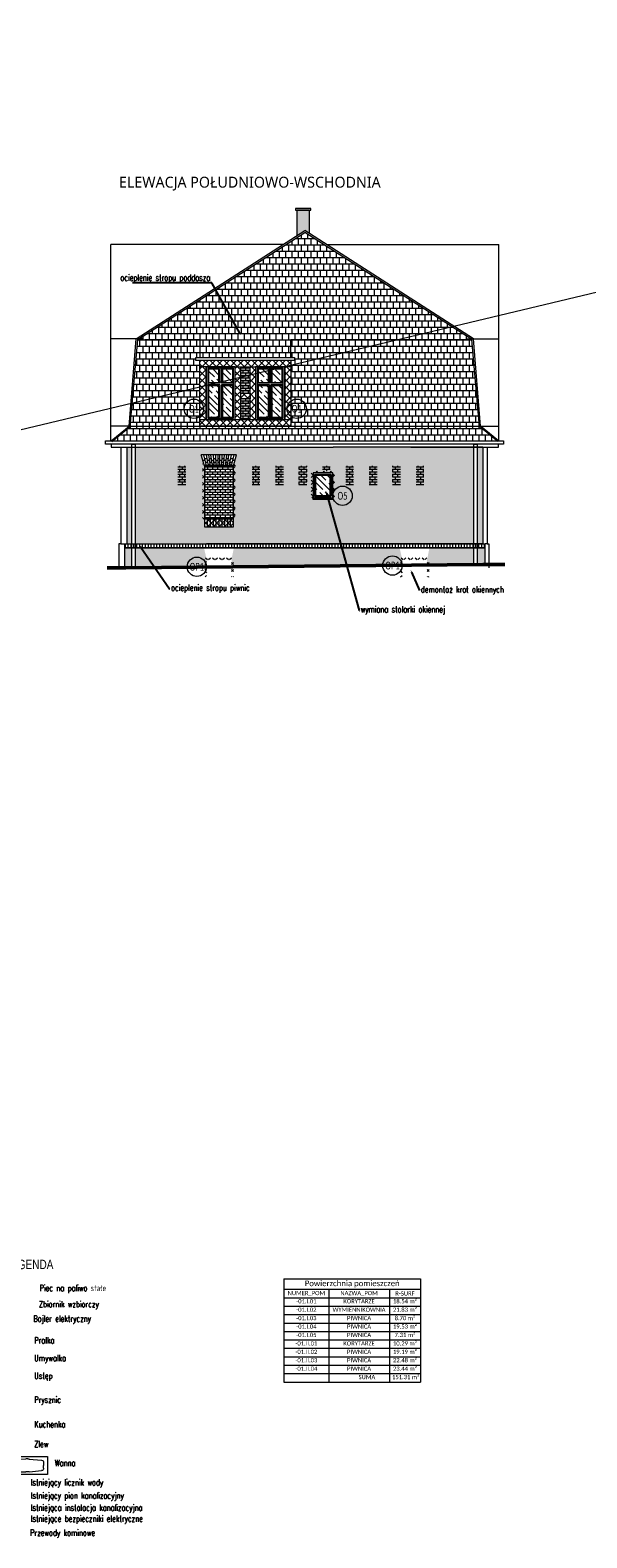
# Model space of a CAD drawing. Header units: millimetres. Extents: x 284606 to 628701, y -213781 to -93475.
# Tile 63 of 102: x 301657 to 303441, y -101861 to -97032. Entities that reach past the tile are written whole.
import ezdxf
from ezdxf import colors
from ezdxf.entities.mleader import LeaderData, LeaderLine
from ezdxf.enums import TextEntityAlignment as Align
from ezdxf.math import Vec2, Vec3

# ---------------------------------------------------------------- set-up
doc = ezdxf.new("R2010")
doc.units = ezdxf.units.MM
doc.linetypes.add('HIDDEN', pattern=[9.525, 6.35, -3.175])
doc.layers.get('0').update_dxf_attribs({"lineweight": 0})
for name, color, linetype, lineweight in [('!STR_Elewacje 0.05', 8, 'Continuous', 5), ('!STR_Elewacje 0.15', 10, 'Continuous', 15), ('!STR_Konstrukcja 0.20', 200, 'Continuous', 20), ('!STR_Konstrukcja 0.50', 72, 'Continuous', 50), ('!STR_Kreskowanie', 253, 'Continuous', 5), ('!STR_Ocieplenie 0.05', 1, 'Continuous', 5), ('!STR_Opisy 0.09', 8, 'Continuous', 9), ('!STR_Przerywana 0.09', 8, 'HIDDEN', 9), ('!STR_Stolarka okienna', 72, 'Continuous', 15), ('EKO Opisy 0.09', 8, 'Continuous', 9)]:
    doc.layers.add(name, color=color, linetype=linetype, lineweight=lineweight)
doc.layers.add('!STR_Kreskowanie ścian', color=7, linetype='Continuous', lineweight=5, true_color=0xa6a6a6)
doc.layers.add('EKO Wyposażenie', color=7, linetype='Continuous', lineweight=5, true_color=0x919191)
doc.styles.add('1_50', font='txt', dxfattribs={"width": 0.8})
doc.styles.add('EKO 1-10', font='romans.shx', dxfattribs={"width": 0.8, "height": 15})
doc.styles.add('EKO CM 1-50', font='calibri.ttf', dxfattribs={"width": 0.8, "height": 12.5})
doc.styles.add('j-romans', font='romans.shx', dxfattribs={"width": 0.7})
doc.styles.get("Standard").update_dxf_attribs({"font": 'calibri.ttf'})
doc.styles.add('{18b73a54-fa43-428c-adcb-c1c7bbdf2c84}', font='Simplex.shx')
pattern_1 = [(0, (11300.432, 0), (0, 8.128), []), (90, (11300.432, 0), (-8.128, 8.128), [8.128, -8.128])]

# ---------------------------------------------------------------- blocks, each defined once
blk = doc.blocks.new('KÓLKO')
at = {"layer": '!STR_Opisy 0.09'}
blk.add_circle((0, -15.5), 15.5, dxfattribs=at)
at = {"layer": '!STR_Opisy 0.09', "style": 'EKO 1-10', "width": 0.8}
blk.add_attdef('NR', text='', height=15, dxfattribs=at).set_placement((0, -15.5), align=Align.MIDDLE_CENTER)
blk = doc.blocks.new('*U103')
for p, q in [((-2.1, 79.9), (-181.9, 70.3)), ((-181.9, 70.3), (-177.6, -9.5)), ((2.1, 0.1), (-2.1, 79.9)), ((-177.6, -9.5), (2.1, 0.1)), ((-162.6, 44.4), (-161.9, 31.3)), ((-161.3, 18.3), (-161.9, 31.3)), ((-99.8, 62.8), (-153.9, 55)), ((-96.9, 6.7), (-151.5, 8.7)), ((-93, 63.6), (-84.3, 64)), ((-89.9, 6.6), (-81.3, 7.2)), ((-56.2, 65.3), (-84.3, 64)), ((-53.2, 8.9), (-81.3, 7.2)), ((-32.9, 64.4), (-46.3, 65.3)), ((-30.1, 12.3), (-43.4, 9.9)), ((-20.8, 38.9), (-21.6, 53.8)), ((-20.8, 38.9), (-20, 24))]:
    blk.add_line(p, q)
blk.add_circle((-37.7, 39.1), 3.43)
for centre, radius, start, end in [((-152.5, 44.9), 10.2, 98.23906, 183.05821), ((-151.1, 18.9), 10.2, 183.05823, 267.87739), ((-91.3, 21.3), 42.4, 92.34181, 101.68614), ((-92.7, 48.9), 42.4, 264.43034, 273.77466), ((-51.1, 13.2), 52.3, 84.78524, 95.65302), ((-53.7, 61.2), 52.3, 270.46346, 281.33124), ((-32, 54.1), 10.3, 33.03484, 94.54846), ((-30.4, 22.5), 10.3, 271.56797, 333.08279), ((-38.8, 51.6), 17.4, 6.97748, 27.69222), ((-37.4, 24.3), 17.4, 338.42497, 359.13898)]:
    blk.add_arc(centre, radius, start, end)
blk = doc.blocks.new('*T875')
at = {"layer": '!STR_Opisy 0.09', "color": 0, "lineweight": -2}
for p, q in [((0, 0), (143.8, 0)), ((0, 0), (0, -33.5)), ((143.8, 0), (337.8, 0)), ((337.8, 0), (437.7, 0)), ((437.7, 0), (437.7, -33.5)), ((0, -33.5), (143.8, -33.5)), ((0, -33.5), (0, -60.5)), ((143.8, -33.5), (337.8, -33.5)), ((143.8, -33.5), (143.8, -60.5)), ((337.8, -33.5), (437.7, -33.5)), ((337.8, -33.5), (337.8, -60.5)), ((437.7, -33.5), (437.7, -60.5)), ((0, -60.5), (143.8, -60.5)), ((0, -60.5), (0, -87.5)), ((0, -87.5), (143.8, -87.5)), ((0, -87.5), (0, -114.5)), ((143.8, -60.5), (337.8, -60.5)), ((143.8, -60.5), (143.8, -87.5)), ((143.8, -87.5), (337.8, -87.5)), ((143.8, -87.5), (143.8, -114.5)), ((337.8, -60.5), (437.7, -60.5)), ((337.8, -60.5), (337.8, -87.5)), ((337.8, -87.5), (437.7, -87.5)), ((337.8, -87.5), (337.8, -114.5)), ((437.7, -60.5), (437.7, -87.5)), ((437.7, -87.5), (437.7, -114.5)), ((0, -114.5), (143.8, -114.5)), ((0, -114.5), (0, -141.5)), ((0, -141.5), (143.8, -141.5)), ((0, -141.5), (0, -168.5)), ((143.8, -114.5), (337.8, -114.5)), ((143.8, -114.5), (143.8, -141.5)), ((143.8, -141.5), (337.8, -141.5)), ((143.8, -141.5), (143.8, -168.5)), ((337.8, -114.5), (437.7, -114.5)), ((337.8, -114.5), (337.8, -141.5)), ((337.8, -141.5), (437.7, -141.5)), ((337.8, -141.5), (337.8, -168.5)), ((437.7, -114.5), (437.7, -141.5)), ((437.7, -141.5), (437.7, -168.5)), ((0, -168.5), (143.8, -168.5)), ((0, -168.5), (0, -195.5)), ((143.8, -168.5), (337.8, -168.5)), ((143.8, -168.5), (143.8, -195.5)), ((337.8, -168.5), (437.7, -168.5)), ((337.8, -168.5), (337.8, -195.5)), ((437.7, -168.5), (437.7, -195.5)), ((0, -195.5), (143.8, -195.5)), ((0, -195.5), (0, -222.5)), ((0, -222.5), (143.8, -222.5)), ((0, -222.5), (0, -249.5)), ((143.8, -195.5), (337.8, -195.5)), ((143.8, -195.5), (143.8, -222.5)), ((143.8, -222.5), (337.8, -222.5)), ((143.8, -222.5), (143.8, -249.5)), ((337.8, -195.5), (437.7, -195.5)), ((337.8, -195.5), (337.8, -222.5)), ((337.8, -222.5), (437.7, -222.5)), ((337.8, -222.5), (337.8, -249.5)), ((437.7, -195.5), (437.7, -222.5)), ((437.7, -222.5), (437.7, -249.5)), ((0, -249.5), (143.8, -249.5)), ((0, -249.5), (0, -276.5)), ((0, -276.5), (143.8, -276.5)), ((0, -276.5), (0, -303.5)), ((143.8, -249.5), (337.8, -249.5)), ((143.8, -249.5), (143.8, -276.5)), ((143.8, -276.5), (337.8, -276.5)), ((143.8, -276.5), (143.8, -303.5)), ((337.8, -249.5), (437.7, -249.5)), ((337.8, -249.5), (337.8, -276.5)), ((337.8, -276.5), (437.7, -276.5)), ((337.8, -276.5), (337.8, -303.5)), ((437.7, -249.5), (437.7, -276.5)), ((437.7, -276.5), (437.7, -303.5)), ((0, -303.5), (143.8, -303.5)), ((143.8, -303.5), (337.8, -303.5)), ((337.8, -303.5), (437.7, -303.5))]:
    blk.add_line(p, q, dxfattribs=at)
at = {"layer": '!STR_Opisy 0.09', "color": 0}
for s, insert, char_height, width, attachment_point in [('NUMER_POM', (71.9, -47), 13.5, 134.834, 5), ('Powierzchnia pomieszczeń', (218.9, -16.7), 18, 428.732, 5), ('NAZWA_POM', (240.8, -47), 13.5, 184.971, 5), ('R-SURF', (387.8, -47), 13.5, 90.928, 5), ('-01.I.01', (71.9, -65), 13.5, 134.834, 2), ('-01.I.02', (71.9, -92), 13.5, 134.834, 2), ('WYMIENNIKOWNIA', (240.8, -92), 13.5, 184.971, 2), ('KORYTARZE', (240.8, -65), 13.5, 184.971, 2), ('21.83 m²', (387.8, -92), 13.5, 90.928, 2), ('18.54 m²', (387.8, -65), 13.5, 90.928, 2), ('-01.I.03', (71.9, -119), 13.5, 134.834, 2), ('PIWNICA', (240.8, -119), 13.5, 184.971, 2), ('19.53 m²', (387.8, -146), 13.5, 90.928, 2), ('8.70 m²', (387.8, -119), 13.5, 90.928, 2), ('-01.I.04', (71.9, -146), 13.5, 134.834, 2), ('-01.I.05', (71.9, -173), 13.5, 134.834, 2), ('PIWNICA', (240.8, -146), 13.5, 184.971, 2), ('PIWNICA', (240.8, -173), 13.5, 184.971, 2), ('7.31 m²', (387.8, -173), 13.5, 90.928, 2), ('-01.II.01', (71.9, -200), 13.5, 134.834, 2), ('-01.II.02', (71.9, -227), 13.5, 134.834, 2), ('KORYTARZE', (240.8, -200), 13.5, 184.971, 2), ('PIWNICA', (240.8, -227), 13.5, 184.971, 2), ('10.29 m²', (387.8, -200), 13.5, 90.928, 2), ('19.19 m²', (387.8, -227), 13.5, 90.928, 2), ('-01.II.03', (71.9, -254), 13.5, 134.834, 2), ('-01.II.04', (71.9, -281), 13.5, 134.834, 2), ('PIWNICA', (240.8, -254), 13.5, 184.971, 2), ('PIWNICA', (240.8, -281), 13.5, 184.971, 2), ('22.48 m²', (387.8, -254), 13.5, 90.928, 2), ('23.44 m²', (387.8, -281), 13.5, 90.928, 2)]:
    blk.add_mtext(s, dxfattribs=dict(at, insert=insert, char_height=char_height, width=width, attachment_point=attachment_point))

msp = doc.modelspace()

# ---------------------------------------------------------------- hatches: boundary and pattern name
at = {"layer": '!STR_Kreskowanie', "ltscale": 0.3}
h = msp.add_hatch(dxfattribs=at)
h.set_pattern_fill('GOST_WOOD', color=8, scale=7, angle=45)
h.set_pattern_definition([(135, (-289544.1, 109093.483), (29.6984848, 29.6984848), [70, -14]), (135, (-289524.3, 109093.483), (29.6984848, 29.6984848), [42, -10.5, 21, -10.5]), (135, (-289499.55, 109088.534), (29.6984848, 29.6984848), [70, -14])])
h.paths.add_polyline_path([(302272.8, -98117.9), (302272.8, -98159.9), (302305.8, -98159.9), (302305.8, -98117.9)])
h.paths.add_polyline_path([(302228.8, -98117.9), (302228.8, -98159.9), (302261.8, -98159.9), (302261.8, -98117.9)])
h.paths.add_polyline_path([(302228.8, -98170.9), (302228.8, -98271.9), (302261.8, -98271.9), (302261.8, -98170.9)])
h.paths.add_polyline_path([(302272.8, -98170.9), (302272.8, -98271.9), (302305.8, -98271.9), (302305.8, -98170.9)])
h = msp.add_hatch(dxfattribs=at)
h.set_pattern_fill('GOST_WOOD', color=8, scale=7, angle=45)
h.set_pattern_definition([(135, (-289385.515, 109093.483), (29.6984848, 29.6984848), [70, -14]), (135, (-289365.716, 109093.483), (29.6984848, 29.6984848), [42, -10.5, 21, -10.5]), (135, (-289340.968, 109088.534), (29.6984848, 29.6984848), [70, -14])])
h.paths.add_polyline_path([(302431.4, -98117.9), (302431.4, -98159.9), (302464.4, -98159.9), (302464.4, -98117.9)])
h.paths.add_polyline_path([(302387.4, -98117.9), (302387.4, -98159.9), (302420.4, -98159.9), (302420.4, -98117.9)])
h.paths.add_polyline_path([(302387.4, -98170.9), (302387.4, -98271.9), (302420.4, -98271.9), (302420.4, -98170.9)])
h.paths.add_polyline_path([(302431.4, -98170.9), (302431.4, -98271.9), (302464.4, -98271.9), (302464.4, -98170.9)])
h = msp.add_hatch(dxfattribs=at)
h.set_pattern_fill('GOST_WOOD', color=8, scale=7, angle=45)
h.set_pattern_definition([(135, (10341.866, -22.76), (29.698485, 29.698485), [70, -14]), (135, (10361.665, -22.76), (29.698485, 29.698485), [42, -10.5, 21, -10.5]), (135, (10386.414, -27.71), (29.698485, 29.698485), [70, -14])])
h.paths.add_polyline_path([(302618.4, -98458.1), (302571.4, -98458.1), (302571.4, -98522.1), (302618.4, -98522.1)])
at = {"layer": '!STR_Kreskowanie ścian', "ltscale": 0.3}
h = msp.add_hatch(dxfattribs=at)
h.set_pattern_fill('AR-B816', color=8, scale=0.04)
h.set_pattern_definition(pattern_1)
h.paths.add_polyline_path([(298643.6, -97608.5), (298603.6, -97608.5), (298603.6, -97683.2), (298618.2, -97673.8), (298643.6, -97690.1)])
h.paths.add_polyline_path([(300036, -97608.5), (299930, -97608.5), (299930, -97853.7), (300036, -97753.3)])
h.paths.add_polyline_path([(300522.4, -97608.5), (300368, -97608.5), (300368, -97673.8), (300522.4, -97673.8)])
h.paths.add_polyline_path([(301048.5, -97608.5), (300882.9, -97608.5), (300882.9, -97673.8), (301048.5, -97673.8)])
h.paths.add_polyline_path([(301282.1, -97608.5), (301104.6, -97608.5), (301104.6, -97714.7), (301282.1, -97886.5)])
h.paths.add_polyline_path([(302551.7, -97608.5), (302511.7, -97608.5), (302511.7, -97690.1), (302537.1, -97673.8), (302551.7, -97683.2)])
h.paths.add_polyline_path([(303967.5, -97605.5), (303789.9, -97605.5), (303789.9, -97840.3), (303967.5, -97707.3)])
h.paths.add_polyline_path([(304189.1, -97605.5), (304023.5, -97605.5), (304023.5, -97673.8), (304189.1, -97673.8)])
h.paths.add_polyline_path([(304704.1, -97605.5), (304549.6, -97605.5), (304549.6, -97673.8), (304704.1, -97673.8)])
h.paths.add_polyline_path([(305142.1, -97611.3), (305036.1, -97611.3), (305036.1, -97756.8), (305100.3, -97822.2), (305142.1, -97822.2)])
at = {"layer": '!STR_Kreskowanie ścian', "ltscale": 1.5}
h = msp.add_hatch(dxfattribs=at)
h.set_pattern_fill('AR-B88', color=8, scale=0.1)
h.set_pattern_definition([(0, (11300.432, 0), (0, 20.32), []), (90, (11300.432, 0), (-10.16, 20.32), [20.32, -20.32])])
h.paths.add_polyline_path([(302537.1, -97679.4), (302001.8, -98022.2), (302001.8, -98023), (302200.8, -98023), (302200.8, -98080.1), (302492.4, -98080.1), (302492.4, -98023), (303072.4, -98023), (303072.3, -98022.2)])
h.paths.add_polyline_path([(303072.4, -98023), (302492.4, -98023), (302492.4, -98080.1), (302504.3, -98080.1), (302504.3, -98090.1), (302492.4, -98090.1), (302492.4, -98299.8), (303096.9, -98299.8)])
h.paths.add_polyline_path([(303095.1, -98299.8), (302492.4, -98299.8), (301977.2, -98299.8), (301977, -98301.4), (301921.1, -98347.5), (303153, -98347.5)])
h.paths.add_polyline_path([(302200.8, -98090.1), (302187.6, -98090.1), (302187.6, -98080.1), (302200.8, -98080.1), (302200.8, -98023), (302001.8, -98023), (301977.2, -98299.8), (302200.8, -98299.8)])
at = {"layer": '!STR_Kreskowanie ścian', "ltscale": 0.3}
h = msp.add_hatch(color=8, dxfattribs=at)
h.dxf.hatch_style = 1
h.paths.add_polyline_path([(302155.3, -98427.3), (302130.3, -98427.3), (302130.3, -98487.3), (302155.3, -98487.3)])
h.paths.add_polyline_path([(302393.3, -98427.3), (302368.3, -98427.3), (302368.3, -98487.3), (302393.3, -98487.3)])
h.paths.add_polyline_path([(302361.4, -98212.9), (302331.8, -98212.9), (302331.8, -98279.9), (302361.4, -98279.9)])
h.paths.add_polyline_path([(302361.4, -98109.9), (302331.8, -98109.9), (302331.8, -98194.9), (302361.4, -98194.9)])
h.paths.add_polyline_path([(302468.3, -98427.3), (302443.3, -98427.3), (302443.3, -98487.3), (302468.3, -98487.3)])
h.paths.add_polyline_path([(302543.3, -98427.3), (302518.3, -98427.3), (302518.3, -98487.3), (302543.3, -98487.3)])
h.paths.add_polyline_path([(302618.3, -98427.3), (302593.3, -98427.3), (302593.3, -98443.9), (302618.3, -98443.9)])
h.paths.add_polyline_path([(302693.3, -98427.3), (302668.3, -98427.3), (302668.3, -98487.3), (302693.3, -98487.3)])
h.paths.add_polyline_path([(302768.3, -98427.3), (302743.3, -98427.3), (302743.3, -98487.3), (302768.3, -98487.3)])
h.paths.add_polyline_path([(302843.3, -98427.3), (302818.3, -98427.3), (302818.3, -98487.3), (302843.3, -98487.3)])
h.paths.add_polyline_path([(302918.3, -98427.3), (302893.3, -98427.3), (302893.3, -98487.3), (302918.3, -98487.3)])
h = msp.add_hatch(dxfattribs=at)
h.set_pattern_fill('AR-B816', color=8, scale=0.04)
h.set_pattern_definition(pattern_1)
h.paths.add_polyline_path([(302155.3, -98427.3), (302130.3, -98427.3), (302130.3, -98487.3), (302155.3, -98487.3)])
h.paths.add_polyline_path([(302393.3, -98427.3), (302368.3, -98427.3), (302368.3, -98487.3), (302393.3, -98487.3)])
h.paths.add_polyline_path([(302361.4, -98212.9), (302331.8, -98212.9), (302331.8, -98279.9), (302361.4, -98279.9)])
h.paths.add_polyline_path([(302361.4, -98109.9), (302331.8, -98109.9), (302331.8, -98194.9), (302361.4, -98194.9)])
h.paths.add_polyline_path([(302468.3, -98427.3), (302443.3, -98427.3), (302443.3, -98487.3), (302468.3, -98487.3)])
h.paths.add_polyline_path([(302543.3, -98427.3), (302518.3, -98427.3), (302518.3, -98487.3), (302543.3, -98487.3)])
h.paths.add_polyline_path([(302618.3, -98427.3), (302593.3, -98427.3), (302593.3, -98443.9), (302618.3, -98443.9)])
h.paths.add_polyline_path([(302693.3, -98427.3), (302668.3, -98427.3), (302668.3, -98487.3), (302693.3, -98487.3)])
h.paths.add_polyline_path([(302768.3, -98427.3), (302743.3, -98427.3), (302743.3, -98487.3), (302768.3, -98487.3)])
h.paths.add_polyline_path([(302843.3, -98427.3), (302818.3, -98427.3), (302818.3, -98487.3), (302843.3, -98487.3)])
h.paths.add_polyline_path([(302918.3, -98427.3), (302893.3, -98427.3), (302893.3, -98487.3), (302918.3, -98487.3)])
h = msp.add_hatch(dxfattribs=at)
h.set_pattern_fill('AR-B816', color=8, scale=0.04)
h.set_pattern_definition(pattern_1)
h.paths.add_polyline_path([(303078.8, -98367.5), (302876.4, -98367.5), (302627.4, -98367.5), (301992.8, -98367.5), (301993, -98677.6), (303079, -98677.6)])
h.paths.add_polyline_path([(302215.3, -98622.3), (302215.3, -98597.3), (302215.3, -98427.3), (302205.3, -98392.4), (302318.3, -98392.4), (302308.3, -98427.3), (302308.3, -98597.3), (302308.3, -98622.3)], flags=16)
h.paths.add_polyline_path([(302130.3, -98487.3), (302130.3, -98427.3), (302155.3, -98427.3), (302155.3, -98487.3)], flags=16)
h.paths.add_polyline_path([(302216.2, -98404.4), (302224.2, -98404.4), (302225.4, -98410.4), (302232.4, -98410.4), (302231.5, -98404.4), (302237.8, -98404.4), (302238.6, -98410.4), (302245.4, -98410.4), (302244.9, -98404.4), (302252.1, -98404.4), (302252.3, -98410.4), (302258.8, -98410.4), (302258.8, -98404.4), (302264.8, -98404.4), (302264.8, -98410.4), (302271.3, -98410.4), (302271.4, -98404.4), (302278.7, -98404.4), (302278.2, -98410.4), (302285, -98410.4), (302285.8, -98404.4), (302292, -98404.4), (302291.2, -98410.4), (302298.1, -98410.4), (302299.3, -98404.4), (302307.4, -98404.4), (302304.4, -98416.4), (302297, -98416.4), (302298.1, -98410.4), (302291.2, -98410.4), (302290.3, -98416.4), (302284.2, -98416.4), (302285, -98410.4), (302278.2, -98410.4), (302277.7, -98416.4), (302271.1, -98416.4), (302271.3, -98410.4), (302264.8, -98410.4), (302264.8, -98416.4), (302258.8, -98416.4), (302258.8, -98410.4), (302252.3, -98410.4), (302252.5, -98416.4), (302245.9, -98416.4), (302245.4, -98410.4), (302238.6, -98410.4), (302239.4, -98416.4), (302233.2, -98416.4), (302232.4, -98410.4), (302225.4, -98410.4), (302226.6, -98416.4), (302219.1, -98416.4)], flags=0)
h.paths.add_polyline_path([(302368.3, -98487.3), (302368.3, -98427.3), (302393.3, -98427.3), (302393.3, -98487.3)], flags=16)
h.paths.add_polyline_path([(302443.3, -98487.3), (302443.3, -98427.3), (302468.3, -98427.3), (302468.3, -98487.3)], flags=16)
h.paths.add_polyline_path([(302518.3, -98487.3), (302518.3, -98427.3), (302543.3, -98427.3), (302543.3, -98487.3)], flags=16)
h.paths.add_polyline_path([(302563.4, -98535.1), (302563.4, -98530.1), (302563.4, -98450.1), (302626.4, -98450.1), (302626.4, -98530.1), (302626.4, -98535.1)], flags=16)
h.paths.add_polyline_path([(302568.4, -98525.1), (302568.4, -98455.1), (302621.4, -98455.1), (302621.4, -98523.1), (302621.4, -98525.1)], flags=0)
h.paths.add_polyline_path([(302571.4, -98522.1), (302571.4, -98458.1), (302618.4, -98458.1), (302618.4, -98522.1)], flags=0)
h.paths.add_polyline_path([(302593.3, -98443.9), (302593.3, -98427.3), (302618.3, -98427.3), (302618.3, -98443.9)], flags=16)
h.paths.add_polyline_path([(302668.3, -98487.3), (302668.3, -98427.3), (302693.3, -98427.3), (302693.3, -98487.3)], flags=16)
h.paths.add_polyline_path([(302743.3, -98487.3), (302743.3, -98427.3), (302768.3, -98427.3), (302768.3, -98487.3)], flags=16)
h.paths.add_polyline_path([(302818.3, -98487.3), (302818.3, -98427.3), (302843.3, -98427.3), (302843.3, -98487.3)], flags=16)
h.paths.add_polyline_path([(302893.3, -98487.3), (302893.3, -98427.3), (302918.3, -98427.3), (302918.3, -98487.3)], flags=16)
h.paths.add_polyline_path([(301982.8, -98367.5), (301966.1, -98367.5), (301966.1, -98677.6), (301983, -98677.6)])
h.paths.add_polyline_path([(303107.7, -98367.5), (303088.8, -98367.5), (303089, -98677.6), (303107.7, -98677.6)])
h.paths.add_polyline_path([(303114.1, -98689.6), (303089, -98689.6), (303089, -98743.8), (303107.7, -98743.6), (303114.1, -98743.6)], flags=17)
h.paths.add_polyline_path([(303079, -98689.6), (301993, -98689.6), (301993, -98754.1), (302222.4, -98751.9), (302222.4, -98727.5), (302214.5, -98692.6), (302309.1, -98692.6), (302302.1, -98727.5), (302302.1, -98751.2), (302849.2, -98746.1), (302849.2, -98746.1), (302302.1, -98751.2), (302302.1, -98751.6), (302222.4, -98751.6), (302222.4, -98752), (301993, -98754.1), (301993, -98754.6), (301983, -98754.6), (301983, -98754.2), (301963.8, -98754.4), (301960.1, -98754.4), (301960.1, -98751.7), (303114, -98746.3), (303114.1, -98743.6), (302928.9, -98745.4), (302928.9, -98745.7), (302849.2, -98745.7), (302849.2, -98746.1), (302302.1, -98751.2), (302302.1, -98751.2), (302849.2, -98746.1), (302849.2, -98727.5), (302841.3, -98692.6), (302935.9, -98692.6), (302928.9, -98727.5), (302928.9, -98745.3), (303079, -98743.9)])
h.paths.add_polyline_path([(301983, -98689.6), (301960.1, -98689.6), (301960.1, -98754.4), (301983, -98754.2)], flags=17)
h = msp.add_hatch(dxfattribs=at)
h.set_pattern_fill('AR-B816', color=8, scale=0.04)
h.set_pattern_definition(pattern_1)
h.paths.add_polyline_path([(302308.3, -98427.3), (302215.3, -98427.3), (302215.3, -98597.3), (302308.3, -98597.3)])
at = {"layer": '!STR_Kreskowanie ścian', "ltscale": 1.5}
h = msp.add_hatch(dxfattribs=at)
h.set_pattern_fill('ANSI31', color=8, scale=2.9, angle=45)
h.set_pattern_definition([(90, (-289549.598, 108776.0525), (-9.2075, 9e-16), [])])
h.paths.add_polyline_path([(302311.8, -98597.3), (302311.8, -98622.3), (302211.8, -98622.3), (302211.8, -98597.3)])
h = msp.add_hatch(dxfattribs=at)
h.set_pattern_fill('ANSI31', color=8, scale=2.9, angle=45)
h.set_pattern_definition([(90, (11787.5885, 2627.342), (-9.2075, 9e-16), [])])
h.paths.add_polyline_path([(303119.1, -98677.6), (301955.1, -98677.6), (301955.1, -98689.6), (303119.1, -98689.6)])
at = {"layer": '!STR_Ocieplenie 0.05', "lineweight": 5, "ltscale": 0.3}
h = msp.add_hatch(dxfattribs=at)
h.set_pattern_fill('ANSI37', color=8, scale=5)
h.paths.add_polyline_path([(302492.4, -98090.1), (302200.8, -98090.1), (302200.8, -98109.9), (302220.8, -98109.9), (302472.4, -98109.9), (302492.4, -98109.9)])
h.paths.add_polyline_path([(302331.8, -98109.9), (302313.8, -98109.9), (302313.8, -98279.9), (302331.8, -98279.9)])
h.paths.add_polyline_path([(302379.4, -98109.9), (302361.4, -98109.9), (302361.4, -98279.9), (302379.4, -98279.9)])
h.paths.add_polyline_path([(302361.4, -98194.9), (302331.8, -98194.9), (302331.8, -98212.9), (302361.4, -98212.9)])
h.paths.add_polyline_path([(302492.4, -98109.9), (302472.4, -98109.9), (302472.4, -98279.9), (302492.4, -98279.9)])
h.paths.add_polyline_path([(302492.4, -98279.9), (302472.4, -98279.9), (302220.8, -98279.9), (302200.8, -98279.9), (302200.8, -98299.8), (302492.4, -98299.8)])
h.paths.add_polyline_path([(302220.8, -98109.9), (302200.8, -98109.9), (302200.8, -98279.9), (302220.8, -98279.9)])
h = msp.add_hatch(dxfattribs=at)
h.set_pattern_fill('ANSI37', color=8, scale=5)
h.set_pattern_definition([(45, (4226.265, 3822.63), (-11.22532015, 11.22532015), []), (135, (4226.265, 3822.63), (-11.22532015, -11.22532015), [])])
h.paths.add_polyline_path([(302314.3, -98421.2), (302209.3, -98421.2), (302209.3, -98597.2), (302215.3, -98597.2), (302215.3, -98427.2), (302308.3, -98427.2), (302308.3, -98597.2), (302314.3, -98597.2)])
h = msp.add_hatch(dxfattribs=at)
h.set_pattern_fill('ANSI37', color=8, scale=5)
h.set_pattern_definition([(45, (4576.892, 3804.871), (-11.22532015, 11.22532015), []), (135, (4576.892, 3804.871), (-11.22532015, -11.22532015), [])])
h.paths.add_polyline_path([(302632.4, -98444), (302557.4, -98444), (302557.4, -98530.1), (302563.4, -98530.1), (302563.4, -98450.1), (302626.4, -98450.1), (302626.4, -98530.1), (302632.4, -98530.1)])
h = msp.add_hatch(dxfattribs=at)
h.set_pattern_fill('ANSI37', color=8, scale=4)
h.set_pattern_definition([(45, (-1493.026, 2489.374), (-8.9802561, 8.9802561), []), (135, (-1493.026, 2489.374), (-8.9802561, -8.9802561), [])])
h.paths.add_polyline_path([(302308.3, -98597.3), (302215.3, -98597.3), (302215.3, -98622.2), (302308.3, -98622.2)])
h = msp.add_hatch(dxfattribs=at)
h.set_pattern_fill('ANSI37', color=8, scale=5)
h.set_pattern_definition([(45, (4340.324, 3522.38), (-11.22532015, 11.22532015), []), (135, (4340.324, 3522.38), (-11.22532015, -11.22532015), [])])
h.paths.add_polyline_path([(302308.3, -98721.5), (302216.3, -98721.5), (302216.3, -98783.4), (302222.3, -98783.4), (302222.3, -98727.5), (302302.3, -98727.5), (302302.3, -98783.4), (302308.3, -98783.4)])
h = msp.add_hatch(dxfattribs=at)
h.set_pattern_fill('ANSI37', color=8, scale=5)
h.set_pattern_definition([(45, (4967.138, 3522.38), (-11.22532015, 11.22532015), []), (135, (4967.138, 3522.38), (-11.22532015, -11.22532015), [])])
h.paths.add_polyline_path([(302935.1, -98721.5), (302843.1, -98721.5), (302843.1, -98783.4), (302849.1, -98783.4), (302849.1, -98727.5), (302929.1, -98727.5), (302929.1, -98783.4), (302935.1, -98783.4)])

# ---------------------------------------------------------------- linework, layer by layer
at = {"layer": '!STR_Elewacje 0.15', "color": 8, "ltscale": 1.5}
for p, q in [((302215.3, -98427.3), (302205.3, -98392.4)), ((302318.3, -98392.4), (302205.3, -98392.4)), ((302217.7, -98410.4), (302210.5, -98410.4)), ((302221.8, -98427.3), (302213.3, -98392.4)), ((302224.2, -98404.4), (302216.2, -98404.4)), ((302226.6, -98416.4), (302219.1, -98416.4)), ((302226.6, -98416.4), (302219.1, -98416.4)), ((302226.6, -98416.4), (302219.1, -98416.4)), ((302228.8, -98427.3), (302221.9, -98392.4)), ((302232.4, -98410.4), (302225.4, -98410.4)), ((302234.8, -98427.3), (302229.8, -98392.4)), ((302237.8, -98404.4), (302231.5, -98404.4)), ((302239.4, -98416.4), (302233.2, -98416.4)), ((302239.4, -98416.4), (302233.2, -98416.4)), ((302239.4, -98416.4), (302233.2, -98416.4)), ((302240.8, -98427.3), (302236.2, -98392.4)), ((302245.4, -98410.4), (302238.6, -98410.4)), ((302246.8, -98427.3), (302243.9, -98392.4)), ((302252.1, -98404.4), (302244.9, -98404.4)), ((302252.5, -98416.4), (302245.9, -98416.4)), ((302252.5, -98416.4), (302245.9, -98416.4)), ((302252.5, -98416.4), (302245.9, -98416.4)), ((302252.8, -98427.3), (302251.8, -98392.4)), ((302258.8, -98410.4), (302252.3, -98410.4)), ((302258.8, -98427.3), (302258.8, -98392.4)), ((302264.8, -98404.4), (302258.8, -98404.4)), ((302264.8, -98416.4), (302258.8, -98416.4)), ((302264.8, -98416.4), (302258.8, -98416.4)), ((302264.8, -98416.4), (302258.8, -98416.4)), ((302264.8, -98427.3), (302264.8, -98392.4)), ((302271.3, -98410.4), (302264.8, -98410.4)), ((302270.8, -98427.3), (302271.8, -98392.4)), ((302277.7, -98416.4), (302271.1, -98416.4)), ((302277.7, -98416.4), (302271.1, -98416.4)), ((302277.7, -98416.4), (302271.1, -98416.4)), ((302278.7, -98404.4), (302271.4, -98404.4)), ((302276.8, -98427.3), (302279.7, -98392.4)), ((302285, -98410.4), (302278.2, -98410.4)), ((302282.8, -98427.3), (302287.4, -98392.4)), ((302290.3, -98416.4), (302284.2, -98416.4)), ((302290.3, -98416.4), (302284.2, -98416.4)), ((302290.3, -98416.4), (302284.2, -98416.4)), ((302292, -98404.4), (302285.8, -98404.4)), ((302288.8, -98427.3), (302293.7, -98392.4)), ((302298.1, -98410.4), (302291.2, -98410.4)), ((302294.8, -98427.3), (302301.7, -98392.4)), ((302304.4, -98416.4), (302297, -98416.4)), ((302304.4, -98416.4), (302297, -98416.4)), ((302304.4, -98416.4), (302297, -98416.4)), ((302307.4, -98404.4), (302299.3, -98404.4)), ((302301.8, -98427.3), (302310.3, -98392.4)), ((302313.1, -98410.4), (302305.9, -98410.4)), ((302308.3, -98427.3), (302318.3, -98392.4))]:
    msp.add_line(p, q, dxfattribs=at)
for points in [[(302187.6, -98080.1), (302504.3, -98080.1), (302504.3, -98090.1), (302187.6, -98090.1)], [(301898.2, -98347.5), (303173.2, -98347.5), (303173.2, -98357.5), (301898.2, -98357.5)], [(301992.8, -98357.5), (301993, -98754.6), (301983, -98754.6), (301982.8, -98357.5)], [(303088.8, -98357.5), (303089, -98743.9), (303079, -98743.9), (303078.8, -98357.5)], [(302308.3, -98597.3), (302215.3, -98597.3), (302215.3, -98622.3), (302308.3, -98622.3)]]:
    msp.add_lwpolyline(points, close=True, dxfattribs=at)
at = {"layer": '!STR_Konstrukcja 0.20', "color": 8, "ltscale": 1.5}
for p, q in [((302024.7, -98023), (302200.8, -98023)), ((302492.4, -98023), (303051.7, -98023)), ((302876.4, -98367.5), (303157.7, -98367.5)), ((303157.7, -98367.5), (303157.7, -98357.5)), ((301966.1, -98677.6), (302945.8, -98677.6)), ((303107.7, -98677.6), (302222, -98677.6))]:
    msp.add_line(p, q, dxfattribs=at)
for points in [[(302506.7, -97608.5), (302556.7, -97608.5), (302556.7, -97603.5), (302506.7, -97603.5)], [(301960.1, -98677.6), (303114.1, -98677.6), (303114.1, -98689.6), (301960.1, -98689.6)], [(301960.1, -98689.6), (303114.1, -98689.6), (303114.1, -98743.6), (301960.1, -98754.4)]]:
    msp.add_lwpolyline(points, close=True, dxfattribs=at)
for points in [[(302551.7, -97683.2), (302551.7, -97608.5), (302511.7, -97608.5), (302511.7, -97690.1)], [(301916.4, -98347.5), (301974.3, -98299.8), (301996.4, -98020.8), (302537.1, -97673.8)], [(301918.3, -98349.8), (301977, -98301.4), (302001.8, -98022.2), (302537.1, -97679.4)], [(303157.7, -98347.5), (303099.8, -98299.8), (303077.7, -98020.8), (302537.1, -97673.8)], [(303155.8, -98349.8), (303097.1, -98301.4), (303072.3, -98022.2), (302537.1, -97679.4)], [(302200.8, -98023), (302200.8, -98080.1), (302492.4, -98080.1), (302492.4, -98023)], [(301916.4, -98357.5), (301916.4, -98367.5)], [(301916.4, -98367.5), (302627.4, -98367.5)], [(301966.1, -98367.5), (301966.1, -98677.6)], [(303107.7, -98367.5), (302627.4, -98367.5)], [(303107.7, -98367.5), (303107.7, -98677.6)]]:
    msp.add_lwpolyline(points, dxfattribs=at)
at = {"layer": '!STR_Konstrukcja 0.50', "color": 8, "ltscale": 1.5}
msp.add_lwpolyline([(303177.6, -98743.6), (303107.7, -98743.6), (301963.8, -98754.4), (301903.5, -98754.4)], dxfattribs=at)
at = {"layer": '!STR_Kreskowanie ścian', "color": 8, "ltscale": 0.3}
for p, q in [((301947.1, -98677.6), (301960.1, -98677.6)), ((303121.1, -98677.6), (303114.6, -98677.6))]:
    msp.add_line(p, q, dxfattribs=at)
for points in [[(302466.9, -97718.8), (301915, -97718.8)], [(301915, -98347.5), (301915, -97718.8)], [(302607.2, -97718.8), (303159.1, -97718.8)], [(303159.1, -98347.5), (303159.1, -97718.8)], [(302020.3, -98020.8), (301915, -98020.8)], [(303053.8, -98020.8), (303159.1, -98020.8)], [(301974.3, -98299.8), (301915, -98299.8)], [(303099.8, -98299.8), (303159.1, -98299.8)], [(301947.1, -98367.5), (301947.1, -98677.6), (301941.1, -98677.6), (301941.1, -98754.4)], [(303121.1, -98367.5), (303121.1, -98677.6), (303127.1, -98677.6), (303127.1, -98754.4)]]:
    msp.add_lwpolyline(points, dxfattribs=at)
at = {"layer": '!STR_Ocieplenie 0.05', "color": 253, "ltscale": 1.5, "true_color": 0x999999}
msp.add_line((295259.9, -99834.4), (306978.1, -97031.7), dxfattribs=at)
at = {"layer": '!STR_Ocieplenie 0.05', "color": 8, "ltscale": 1.5}
for p, q in [((302220.8, -98109.9), (302200.8, -98109.9)), ((302313.8, -98279.9), (302313.8, -98109.9)), ((302331.8, -98279.9), (302331.8, -98109.9)), ((302361.4, -98279.9), (302361.4, -98109.9)), ((302492.4, -98109.9), (302472.4, -98109.9)), ((302220.8, -98279.9), (302200.8, -98279.9)), ((302492.4, -98279.9), (302472.4, -98279.9)), ((301974.3, -98299.8), (303099.8, -98299.8))]:
    msp.add_line(p, q, dxfattribs=at)
for points in [[(302200.8, -98080.1), (302492.4, -98080.1)], [(302492.4, -98090.1), (302492.4, -98299.8), (302200.8, -98299.8), (302200.8, -98090.1)]]:
    msp.add_lwpolyline(points, dxfattribs=at)
for points in [[(302220.8, -98109.9), (302472.4, -98109.9), (302472.4, -98279.9), (302220.8, -98279.9)], [(302331.8, -98194.9), (302361.4, -98194.9), (302361.4, -98212.9), (302331.8, -98212.9)], [(302563.4, -98530.1), (302626.4, -98530.1), (302626.4, -98535.1), (302563.4, -98535.1)]]:
    msp.add_lwpolyline(points, close=True, dxfattribs=at)
at = {"layer": '!STR_Opisy 0.09', "color": 8, "ltscale": 1.5}
for p, q in [((302470, -101335.1), (302907.7, -101335.1)), ((302470, -101335.1), (302470, -101362.1)), ((302470, -101362.1), (302907.7, -101362.1)), ((302613.8, -101335.1), (302613.8, -101362.1)), ((302807.8, -101335.1), (302807.8, -101362.1)), ((302907.7, -101335.1), (302907.7, -101362.1))]:
    msp.add_line(p, q, dxfattribs=at)
at = {"layer": '!STR_Stolarka okienna', "color": 8, "ltscale": 1.5}
for points in [[(302313.8, -98279.9), (302313.8, -98109.9), (302220.8, -98109.9), (302220.8, -98279.9), (302313.8, -98279.9)], [(302264.8, -98114.9), (302264.8, -98162.9)], [(302269.8, -98114.9), (302269.8, -98162.9)], [(302472.4, -98279.9), (302472.4, -98109.9), (302379.4, -98109.9), (302379.4, -98279.9), (302472.4, -98279.9)], [(302423.4, -98114.9), (302423.4, -98162.9)], [(302428.4, -98114.9), (302428.4, -98162.9)], [(302264.8, -98162.9), (302225.8, -98162.9)], [(302264.8, -98167.9), (302225.8, -98167.9)], [(302264.8, -98167.9), (302264.8, -98274.9)], [(302308.8, -98162.9), (302269.8, -98162.9)], [(302269.8, -98167.9), (302269.8, -98274.9)], [(302308.8, -98167.9), (302269.8, -98167.9)], [(302423.4, -98162.9), (302384.4, -98162.9)], [(302423.4, -98167.9), (302384.4, -98167.9)], [(302423.4, -98167.9), (302423.4, -98274.9)], [(302467.4, -98162.9), (302428.4, -98162.9)], [(302428.4, -98167.9), (302428.4, -98274.9)], [(302467.4, -98167.9), (302428.4, -98167.9)], [(302308.3, -98597.3), (302308.3, -98427.3), (302215.3, -98427.3), (302215.3, -98597.3), (302308.3, -98597.3)], [(302626.4, -98530.1), (302626.4, -98450.1), (302563.4, -98450.1), (302563.4, -98530.1), (302626.4, -98530.1)], [(302621.4, -98455.1), (302621.4, -98523.1)]]:
    msp.add_lwpolyline(points, dxfattribs=at)
for points in [[(302308.8, -98274.9), (302308.8, -98114.9), (302225.8, -98114.9), (302225.8, -98274.9)], [(302261.8, -98117.9), (302228.8, -98117.9), (302228.8, -98159.9), (302261.8, -98159.9)], [(302305.8, -98117.9), (302272.8, -98117.9), (302272.8, -98159.9), (302305.8, -98159.9)], [(302467.4, -98274.9), (302467.4, -98114.9), (302384.4, -98114.9), (302384.4, -98274.9)], [(302420.4, -98117.9), (302387.4, -98117.9), (302387.4, -98159.9), (302420.4, -98159.9)], [(302464.4, -98117.9), (302431.4, -98117.9), (302431.4, -98159.9), (302464.4, -98159.9)], [(302261.8, -98170.9), (302228.8, -98170.9), (302228.8, -98271.9), (302261.8, -98271.9)], [(302308.8, -98167.9), (302269.8, -98167.9), (302269.8, -98274.9), (302308.8, -98274.9)], [(302305.8, -98170.9), (302272.8, -98170.9), (302272.8, -98271.9), (302305.8, -98271.9)], [(302420.4, -98170.9), (302387.4, -98170.9), (302387.4, -98271.9), (302420.4, -98271.9)], [(302467.4, -98167.9), (302428.4, -98167.9), (302428.4, -98274.9), (302467.4, -98274.9)], [(302464.4, -98170.9), (302431.4, -98170.9), (302431.4, -98271.9), (302464.4, -98271.9)], [(302621.4, -98525.1), (302621.4, -98455.1), (302568.4, -98455.1), (302568.4, -98525.1)], [(302618.4, -98458.1), (302571.4, -98458.1), (302571.4, -98522.1), (302618.4, -98522.1)]]:
    msp.add_lwpolyline(points, close=True, dxfattribs=at)

# ---------------------------------------------------------------- block references
msp.add_blockref('*T875', (302470, -101031.6))
at = {"layer": 'EKO Opisy 0.09', "color": 8}
ref = msp.add_blockref('KÓLKO', (302181.5, -98213.6), dxfattribs=dict(at, xscale=2, yscale=2, zscale=2))
ref.add_attrib('NR', 'O1', dxfattribs={"height": 25, "style": 'EKO CM 1-50', "width": 0.7}).set_placement((302181.5, -98244.6), align=Align.MIDDLE_CENTER)
ref = msp.add_blockref('KÓLKO', (302511.1, -98213.6), dxfattribs=dict(at, xscale=2, yscale=2, zscale=2))
ref.add_attrib('NR', 'O1', dxfattribs={"height": 25, "style": 'EKO CM 1-50', "width": 0.7}).set_placement((302511.1, -98244.6), align=Align.MIDDLE_CENTER)
ref = msp.add_blockref('KÓLKO', (302657.8, -98492.3), dxfattribs=dict(at, xscale=2, yscale=2, zscale=2))
ref.add_attrib('NR', 'O5', dxfattribs={"height": 25, "style": 'EKO CM 1-50', "width": 0.7}).set_placement((302657.8, -98523.3), align=Align.MIDDLE_CENTER)
ref = msp.add_blockref('KÓLKO', (302817.8, -98715.7), dxfattribs=dict(at, xscale=2, yscale=2, zscale=2))
ref.add_attrib('NR', 'OP1', dxfattribs={"height": 25, "style": 'EKO CM 1-50', "width": 0.7}).set_placement((302817.8, -98746.7), align=Align.MIDDLE_CENTER)
ref = msp.add_blockref('KÓLKO', (302191, -98719.7), dxfattribs=dict(at, xscale=2, yscale=2, zscale=2))
ref.add_attrib('NR', 'OP1', dxfattribs={"height": 25, "style": 'EKO CM 1-50', "width": 0.7}).set_placement((302191, -98750.7), align=Align.MIDDLE_CENTER)
at = {"layer": 'EKO Wyposażenie', "color": 8, "xscale": -0.7200000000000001, "yscale": 0.7200000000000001, "zscale": 0.7200000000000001, "rotation": 3.058229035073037}
msp.add_blockref('*U103', (301584.8, -101657.9), dxfattribs=at)

# ---------------------------------------------------------------- texts
at = {"layer": '!STR_Elewacje 0.05', "color": 8, "ltscale": 0.3, "char_height": 20, "width": 524.81, "attachment_point": 1, "style": 'j-romans'}
for s, insert in [('Piec na paliwo stałe', (301686.9, -101051.1)), ('Zbiornik wzbiorczy', (301684.8, -101102.7)), ('Bojler elektryczny', (301667, -101149)), ('Pralka', (301669.8, -101218.7)), ('Umywalka', (301669.8, -101275.4)), ('Ustęp', (301669.8, -101332.1)), ('Prysznic', (301669.8, -101408.9)), ('Kuchenka', (301669.8, -101487.5)), ('Zlew', (301669.8, -101550.9)), ('Wanna', (301735.2, -101611.4)), ('Istniejący licznik wody', (301658.9, -101673.7)), ('Istniejący pion kanalizacyjny', (301658.9, -101715.7)), ('Istniejąca instalacja kanalizacyjna', (301658.8, -101754.5)), ('Istniejące bezpieczniki elektryczne', (301658.8, -101789.5)), ('Przewody kominowe', (301656.4, -101834.9))]:
    msp.add_mtext(s, dxfattribs=dict(at, insert=insert))
at = {"layer": '!STR_Opisy 0.09', "color": 8, "ltscale": 1.5, "char_height": 13.5, "attachment_point": 2}
for s, insert, width in [('SUMA', (302736, -101339.6), 134.564), (' 151.31 m²', (302857.8, -101339.6), 90.928)]:
    msp.add_mtext(s, dxfattribs=dict(at, insert=insert, width=width))
at = {"layer": '!STR_Przerywana 0.09', "color": 8, "ltscale": 0.3, "attachment_point": 1}
for s, width, gutter_width, heights, insert, char_height, style in [('{\\fSegoe UI Variable Display Light|b0|i0|c238|p2;ELEWACJA POŁUDNIOWO-WSCHODNIA}', 1029.733, 453.6, [0], (301941.6, -97501.2), 35, '{18b73a54-fa43-428c-adcb-c1c7bbdf2c84}'), ('LEGENDA', 1526.315, 0, [120.4], (301577.9, -100970.5), 30, '1_50')]:
    msp.add_mtext_dynamic_manual_height_columns(s, width=width, gutter_width=gutter_width, heights=heights, dxfattribs=dict(at, insert=insert, char_height=char_height, style=style))

# ---------------------------------------------------------------- leaders
at = {"layer": '!STR_Opisy 0.09', "color": 8, "ltscale": 0.3}
ml = msp.add_multileader_mtext('Standard', dxfattribs=at)
ml.set_content('ocieplenie stropu poddasza', color=8, style='j-romans')
ml.set_leader_properties()
ml.build(insert=Vec2(0, 0))
ml.multileader.update_dxf_attribs({"text_right_attachment_type": 6, "dogleg_length": 0.36, "arrow_head_size": 8, "scale": 2})
ctx = ml.context
ctx.base_point, ctx.scale, ctx.char_height, ctx.arrow_head_size, ctx.landing_gap_size, ctx.plane_origin = Vec3(301939.9, -97827.8), 2, 20, 8, 4, Vec3(346280.1, -99579.5)
ctx.right_attachment, ctx.text_align_type = 6, 2
notes = []
notes.append((ctx, [(1, (1, 1, 0), (302238.6, -97841.2), (-1, 0), 0.72, [(1, [(302332.8, -98008.9)], 0, [])])]))
ctx.mtext.insert, ctx.mtext.width, ctx.mtext.alignment, ctx.mtext.flow_direction = Vec3(302233.9, -97814.5), 616.028, 3, 5
ml = msp.add_multileader_mtext('Standard', dxfattribs=at)
ml.set_content('ocieplenie stropu poddasza', color=8, style='j-romans')
ml.set_leader_properties()
ml.build(insert=Vec2(0, 0))
ml.multileader.update_dxf_attribs({"text_right_attachment_type": 6, "dogleg_length": 0.36, "arrow_head_size": 8, "scale": 2})
ctx = ml.context
ctx.base_point, ctx.scale, ctx.char_height, ctx.arrow_head_size, ctx.landing_gap_size, ctx.plane_origin = Vec3(303467.6, -97817.3), 2, 20, 8, 4, Vec3(347814.1, -99579.5)
ctx.right_attachment, ctx.text_align_type = 6, 2
notes.append((ctx, [(1, (1, 1, 0), (303766.3, -97830.7), (-1, 0), 0.72, [(1, [(303866.8, -98008.9)], 0, [])])]))
ctx.mtext.insert, ctx.mtext.width, ctx.mtext.alignment, ctx.mtext.flow_direction = Vec3(303761.6, -97804), 616.028, 3, 5
ml = msp.add_multileader_mtext('Standard', dxfattribs=at)
ml.set_content('wymiana stolarki okiennej', color=8, style='j-romans')
ml.set_leader_properties()
ml.build(insert=Vec2(0, 0))
ml.multileader.update_dxf_attribs({"text_right_attachment_type": 6, "dogleg_length": 0.36, "arrow_head_size": 8, "scale": 2})
ctx = ml.context
ctx.base_point, ctx.scale, ctx.char_height, ctx.arrow_head_size, ctx.landing_gap_size, ctx.plane_origin = Vec3(302711.7, -98890.3), 2, 20, 8, 4, Vec3(349388.7, -103205.3)
ctx.right_attachment = 6
notes.append((ctx, [(0, (1, 1, 0), (302711, -98890.3), (1, 0), 0.72, [(1, [(302604.5, -98506.9)], 0, [])])]))
ctx.mtext.insert, ctx.mtext.width, ctx.mtext.flow_direction = Vec3(302715.7, -98877), 616.028, 5
ml = msp.add_multileader_mtext('Standard', dxfattribs=at)
ml.set_content('ocieplenie stropu piwnic', color=8, style='j-romans')
ml.set_leader_properties()
ml.build(insert=Vec2(0, 0))
ml.multileader.update_dxf_attribs({"text_right_attachment_type": 6, "dogleg_length": 0.36, "arrow_head_size": 8, "scale": 2})
ctx = ml.context
ctx.base_point, ctx.scale, ctx.char_height, ctx.arrow_head_size, ctx.landing_gap_size, ctx.plane_origin = Vec3(301197.4, -98821.1), 2, 20, 8, 4, Vec3(348625.5, -103189.6)
ctx.right_attachment = 6
notes.append((ctx, [(0, (1, 1, 0), (301196.7, -98821.1), (1, 0), 0.72, [(1, [(301099.4, -98680.1)], 0, [])])]))
ctx.mtext.insert, ctx.mtext.width, ctx.mtext.flow_direction = Vec3(301201.4, -98807.7), 616.028, 5
ml = msp.add_multileader_mtext('Standard', dxfattribs=at)
ml.set_content('ocieplenie stropu piwnic', color=8, style='j-romans')
ml.set_leader_properties()
ml.build(insert=Vec2(0, 0))
ml.multileader.update_dxf_attribs({"text_right_attachment_type": 6, "dogleg_length": 0.36, "arrow_head_size": 8, "scale": 2})
ctx = ml.context
ctx.base_point, ctx.scale, ctx.char_height, ctx.arrow_head_size, ctx.landing_gap_size, ctx.plane_origin = Vec3(302104.3, -98821.1), 2, 20, 8, 4, Vec3(349532.3, -103189.6)
ctx.right_attachment = 6
notes.append((ctx, [(0, (1, 1, 0), (302103.5, -98821.1), (1, 0), 0.72, [(1, [(302006.2, -98680.1)], 0, [])])]))
ctx.mtext.insert, ctx.mtext.width, ctx.mtext.flow_direction = Vec3(302108.3, -98807.7), 616.028, 5
ml = msp.add_multileader_mtext('Standard', dxfattribs=at)
ml.set_content('demontaż krat okiennych', color=8, style='j-romans')
ml.set_leader_properties()
ml.build(insert=Vec2(0, 0))
ml.multileader.update_dxf_attribs({"text_right_attachment_type": 6, "dogleg_length": 0.36, "arrow_head_size": 8, "scale": 2})
ctx = ml.context
ctx.base_point, ctx.scale, ctx.char_height, ctx.arrow_head_size, ctx.landing_gap_size, ctx.plane_origin = Vec3(300807.9, -98863.9), 2, 20, 8, 4, Vec3(348203.8, -103232.4)
ctx.right_attachment = 6
notes.append((ctx, [(0, (1, 1, 0), (300807.2, -98863.9), (1, 0), 0.72, [(1, [(300728.9, -98752.4)], 0, [])])]))
ctx.mtext.insert, ctx.mtext.width, ctx.mtext.flow_direction = Vec3(300811.9, -98850.5), 616.028, 5
ml = msp.add_multileader_mtext('Standard', dxfattribs=at)
ml.set_content('demontaż krat okiennych', color=8, style='j-romans')
ml.set_leader_properties()
ml.build(insert=Vec2(0, 0))
ml.multileader.update_dxf_attribs({"text_right_attachment_type": 6, "dogleg_length": 0.36, "arrow_head_size": 8, "scale": 2})
ctx = ml.context
ctx.base_point, ctx.scale, ctx.char_height, ctx.arrow_head_size, ctx.landing_gap_size, ctx.plane_origin = Vec3(302904.7, -98826.6), 2, 20, 8, 4, Vec3(350300.7, -103195.1)
ctx.right_attachment = 6
notes.append((ctx, [(0, (1, 1, 0), (302904, -98826.6), (1, 0), 0.72, [(1, [(302875.9, -98760.4)], 0, [])])]))
ctx.mtext.insert, ctx.mtext.width, ctx.mtext.flow_direction = Vec3(302908.7, -98813.2), 616.028, 5
for ctx, leaders in notes:
    for number, flags, end, landing, length, lines in leaders:
        leader = LeaderData()
        leader.index, (leader.has_last_leader_line, leader.has_dogleg_vector, leader.attachment_direction) = number, flags
        leader.last_leader_point, leader.dogleg_vector, leader.dogleg_length = Vec3(end), Vec3(landing), length
        for number, points, colour, breaks in lines:
            line = LeaderLine()
            line.index, line.vertices, line.color, line.breaks = number, Vec3.list(points), colors.encode_raw_color(colour), breaks
            leader.lines.append(line)
        ctx.leaders.append(leader)

doc.saveas('drawing.dxf')
